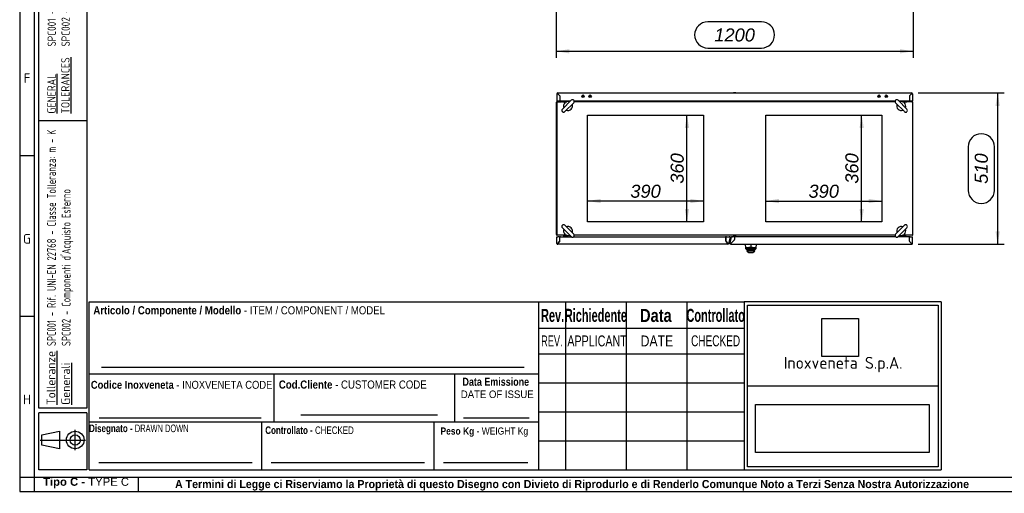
# Paper-space layout 'Layout1' of a CAD drawing. Extents: x 100 to 6593, y 169 to 4601.
# Tile 1 of 8: x 100 to 3412, y 169 to 1764. Entities that reach past the tile are written whole.
import ezdxf
from ezdxf.lldxf.tags import DXFTag

# ---------------------------------------------------------------- set-up
doc = ezdxf.new("R2010")
doc.units = 0
doc.header["$LTSCALE"] = 16
doc.layers.get('0').update_dxf_attribs({"linetype": 'CONTINUOUS'})
for name, color, linetype in [('_TRANSLATION', 7, 'CONTINUOUS'), ('AE00100_03', 7, 'CONTINUOUS'), ('AE00121_01', 7, 'CONTINUOUS'), ('AE00198_03', 7, 'CONTINUOUS'), ('AE00219_03', 7, 'CONTINUOUS'), ('AE00500_10', 7, 'CONTINUOUS'), ('AE00715_01', 7, 'CONTINUOUS'), ('AE00992_10', 7, 'CONTINUOUS'), ('C0000000_06_GOMM', 7, 'CONTINUOUS'), ('DEFAULT', 7, 'CONTINUOUS'), ('DV4__TRANSLATION', 7, 'CONTINUOUS'), ('F0000000_08', 7, 'CONTINUOUS'), ('F0000000_12', 7, 'CONTINUOUS'), ('F0000000_13', 7, 'CONTINUOUS'), ('F0000000_48', 7, 'CONTINUOUS'), ('F0000000_87', 7, 'CONTINUOUS'), ('F0000000_89', 7, 'CONTINUOUS'), ('F0000000_91', 7, 'CONTINUOUS'), ('F0000001_37', 7, 'CONTINUOUS'), ('M0000000_37', 7, 'CONTINUOUS'), ('SBAVATURE', 7, 'CONTINUOUS')]:
    doc.layers.add(name, color=color, linetype=linetype)
doc.styles.add('SEACAD_ARIAL', font='arial.ttf')
doc.styles.add('SEACAD_ARIAL_NARROW', font='ARIALN.TTF', dxfattribs={"width": 0.8})
doc.styles.add('SEACAD_ARIALB', font='arialbd.ttf', dxfattribs={"width": 0.9})
doc.styles.add('SEACAD_ARIALI', font='ariali.ttf')
doc.styles.add('SEACAD_SOLID_EDGE_ANSI', font='seans.ttf', dxfattribs={"width": 0.9})
doc.styles.add('SEACAD_SOLID_EDGE_ANSIB', font='seansbd.ttf', dxfattribs={"width": 0.9})
tags = doc.linetypes.add('CENTER2', pattern=[28.575, 19.05, -3.175, 3.175, -3.175]).pattern_tags.tags
tags[10:11] = [DXFTag(74, 4), DXFTag(75, 0), DXFTag(340, '0'), DXFTag(46, 0.0), DXFTag(50, 0.0), DXFTag(44, 0.0), DXFTag(45, 0.0)]
tags[8:9] = [DXFTag(74, 4), DXFTag(75, 0), DXFTag(340, '0'), DXFTag(46, 0.0), DXFTag(50, 0.0), DXFTag(44, 0.0), DXFTag(45, 0.0)]
tags[6:7] = [DXFTag(74, 4), DXFTag(75, 0), DXFTag(340, '0'), DXFTag(46, 0.0), DXFTag(50, 0.0), DXFTag(44, 0.0), DXFTag(45, 0.0)]
tags[4:5] = [DXFTag(74, 4), DXFTag(75, 0), DXFTag(340, '0'), DXFTag(46, 0.0), DXFTag(50, 0.0), DXFTag(44, 0.0), DXFTag(45, 0.0)]
doc.dimstyles.new('ISO', dxfattribs={"dimtxt": 16.5, "dimasz": 16.5, "dimexe": 8.25, "dimexo": 8.25, "dimgap": 4.125, "dimtad": 1, "dimdec": 1, "dimtxsty": 'SEACAD_ARIAL', "dimblk1": '_SE_FILLED', "dimblk2": '_SE_FILLED', "dimsah": 1, "dimcen": 8.25, "dimazin": 3, "dimtfac": 0.7, "dimtdec": 3, "dimtmove": 0, "dimatfit": 3})
picture_1 = doc.add_image_def('image1.jpg', size_in_pixel=(55, 57))
picture_2 = doc.add_image_def('image2.bmp', size_in_pixel=(138, 38))

# ---------------------------------------------------------------- blocks, each defined once
blk = doc.blocks.new('DMBLK195')
at = {"layer": '_TRANSLATION', "linetype": 'CONTINUOUS'}
for points in [[(1948.8, 1650.5), (1948.8, 1665.2), (1904.8, 1657.8)], [(3060.8, 1650.5), (3104.8, 1657.8), (3060.8, 1665.2)]]:
    blk.add_hatch(color=7, dxfattribs=at).paths.add_polyline_path(points)
at = {"layer": '_TRANSLATION', "color": 7, "linetype": 'CONTINUOUS'}
for p, q in [((1904.8, 1790.1), (1904.8, 1635.8)), ((3104.8, 1790.1), (3104.8, 1635.8)), ((2595.2, 1756.8), (2414.3, 1756.8)), ((1904.8, 1657.8), (3104.8, 1657.8)), ((2414.3, 1668.8), (2595.2, 1668.8))]:
    blk.add_line(p, q, dxfattribs=at)
for centre, start, end in [((2414.3, 1712.8), 90, 270), ((2595.2, 1712.8), 270, 90)]:
    blk.add_arc(centre, 44, start, end, dxfattribs=at)
at = {"layer": '_TRANSLATION', "color": 7, "linetype": 'CONTINUOUS', "style": 'SEACAD_ARIALI'}
blk.add_text('1200', height=44, dxfattribs=at).set_placement((2436.3, 1690.8))
blk = doc.blocks.new('_SE_FILLED')
at = {"color": 0}
blk.add_line((0, 0), (-1, 0), dxfattribs=at)
blk.add_solid([(0, 0), (-1, -0.1665), (-1, 0.1665), (0, 0)], dxfattribs=at)
blk = doc.blocks.new('DMBLK197')
at = {"layer": '_TRANSLATION', "linetype": 'CONTINUOUS'}
for points in [[(3396.9, 1473.6), (3389.5, 1517.6), (3382.2, 1473.6)], [(3396.9, 1051.8), (3382.2, 1051.8), (3389.5, 1007.8)]]:
    blk.add_hatch(color=7, dxfattribs=at).paths.add_polyline_path(points)
at = {"layer": '_TRANSLATION', "color": 7, "linetype": 'CONTINUOUS'}
for p, q in [((3122, 1517.6), (3411.5, 1517.6)), ((3389.5, 1517.6), (3389.5, 1007.8)), ((3290.5, 1336), (3290.5, 1189.4)), ((3378.5, 1189.4), (3378.5, 1336)), ((3122, 1007.8), (3411.5, 1007.8))]:
    blk.add_line(p, q, dxfattribs=at)
for centre, start, end in [((3334.5, 1336), 0, 180), ((3334.5, 1189.4), 180, 0)]:
    blk.add_arc(centre, 44, start, end, dxfattribs=at)
at = {"layer": '_TRANSLATION', "color": 7, "linetype": 'CONTINUOUS', "style": 'SEACAD_ARIALI'}
blk.add_text('510', height=44, rotation=90, dxfattribs=at).set_placement((3356.5, 1211.4))
blk = doc.blocks.new('DMBLK204')
at = {"layer": '_TRANSLATION', "linetype": 'CONTINUOUS'}
for points in [[(2924.7, 1399.1), (2939.4, 1399.1), (2932.1, 1443.1)], [(2924.7, 1127.1), (2932.1, 1083.1), (2939.4, 1127.1)]]:
    blk.add_hatch(color=7, dxfattribs=at).paths.add_polyline_path(points)
at = {"layer": '_TRANSLATION', "color": 7, "linetype": 'CONTINUOUS'}
blk.add_line((2932.1, 1083.1), (2932.1, 1443.1), dxfattribs=at)
at = {"layer": '_TRANSLATION', "color": 7, "linetype": 'CONTINUOUS', "style": 'SEACAD_ARIALI'}
blk.add_text('360', height=44, rotation=90, dxfattribs=at).set_placement((2921.1, 1211.8))
blk = doc.blocks.new('DMBLK205')
at = {"layer": '_TRANSLATION', "linetype": 'CONTINUOUS'}
for points in [[(2653.5, 1160.8), (2609.5, 1153.5), (2653.5, 1146.2)], [(2955.5, 1160.8), (2955.5, 1146.2), (2999.5, 1153.5)]]:
    blk.add_hatch(color=7, dxfattribs=at).paths.add_polyline_path(points)
at = {"layer": '_TRANSLATION', "color": 7, "linetype": 'CONTINUOUS'}
blk.add_line((2609.5, 1153.5), (2999.5, 1153.5), dxfattribs=at)
at = {"layer": '_TRANSLATION', "color": 7, "linetype": 'CONTINUOUS', "style": 'SEACAD_ARIALI'}
blk.add_text('390', height=44, dxfattribs=at).set_placement((2753.2, 1164.5))
blk = doc.blocks.new('DMBLK206')
at = {"layer": '_TRANSLATION', "linetype": 'CONTINUOUS'}
for points in [[(2054, 1160.8), (2010, 1153.5), (2054, 1146.2)], [(2356, 1160.8), (2356, 1146.2), (2400, 1153.5)]]:
    blk.add_hatch(color=7, dxfattribs=at).paths.add_polyline_path(points)
at = {"layer": '_TRANSLATION', "color": 7, "linetype": 'CONTINUOUS'}
blk.add_line((2400, 1153.5), (2010, 1153.5), dxfattribs=at)
at = {"layer": '_TRANSLATION', "color": 7, "linetype": 'CONTINUOUS', "style": 'SEACAD_ARIALI'}
blk.add_text('390', height=44, dxfattribs=at).set_placement((2153.7, 1164.5))
blk = doc.blocks.new('DMBLK207')
at = {"layer": '_TRANSLATION', "linetype": 'CONTINUOUS'}
for points in [[(2337.1, 1399.1), (2351.8, 1399.1), (2344.5, 1443.1)], [(2337.1, 1127.1), (2344.5, 1083.1), (2351.8, 1127.1)]]:
    blk.add_hatch(color=7, dxfattribs=at).paths.add_polyline_path(points)
at = {"layer": '_TRANSLATION', "color": 7, "linetype": 'CONTINUOUS'}
blk.add_line((2344.5, 1083.1), (2344.5, 1443.1), dxfattribs=at)
at = {"layer": '_TRANSLATION', "color": 7, "linetype": 'CONTINUOUS', "style": 'SEACAD_ARIALI'}
blk.add_text('360', height=44, rotation=90, dxfattribs=at).set_placement((2333.5, 1211.8))

psp = doc.layouts.get("Layout1")

# ---------------------------------------------------------------- linework, layer by layer
at = {"color": 7, "linetype": 'CONTINUOUS'}
for p, q in [((99.75, 4601.42), (99.75, 175.35)), ((148.21, 1306.12), (99.75, 1306.12)), ((1845.8, 248.04), (1845.8, 813.44)), ((148.21, 764.95), (99.75, 764.95)), ((333.97, 571.11), (1845.8, 571.11)), ((1045.03, 433.8), (1505.4, 433.8)), ((333.97, 409.57), (1845.8, 409.57)), ((913.8, 248.04), (913.8, 409.57)), ((1493.8, 248.04), (1493.8, 409.57)), ((1592.2, 422.71), (1813.17, 422.71)), ((286.51, 313.87), (286.51, 383.07)), ((169.05, 348.47), (321.11, 348.47)), ((366.28, 272.27), (881.6, 272.27)), ((946.11, 272.27), (1461.43, 272.27)), ((1525.96, 272.27), (1808.8, 272.27)), ((499.11, 175.27), (499.11, 223.73)), ((99.75, 175.35), (6593.47, 175.35))]:
    psp.add_line(p, q, dxfattribs=at)
psp.add_lwpolyline([(233.31, 318.81), (174, 331.17), (174, 365.77), (233.31, 378.12), (233.31, 318.81)], dxfattribs=at)
for radius in [29.66, 17.3]:
    psp.add_circle((286.51, 348.47), radius, dxfattribs=at)
at = {"layer": 'AE00100_03', "color": 7, "linetype": 'CONTINUOUS'}
for centre, radius in [((1994.76, 1506.59), 4), ((1994.76, 1506.59), 1), ((2018.76, 1506.59), 4), ((2018.76, 1506.59), 1), ((2990.76, 1506.59), 4), ((2990.76, 1506.59), 1), ((3014.76, 1506.59), 4), ((3014.76, 1506.59), 1)]:
    psp.add_circle(centre, radius, dxfattribs=at)
at = {"layer": 'AE00121_01', "color": 7, "linetype": 'CONTINUOUS'}
for radius, start, end in [(2.4, 84.95748, 250.04252), (2.2, 85.63983, 249.36017)]:
    psp.add_arc((2492.26, 1023.09), radius, start, end, dxfattribs=at)
at = {"layer": 'AE00198_03', "color": 7, "linetype": 'CONTINUOUS'}
for p, q in [((1933.51, 1034.09), (1933.51, 1033.39)), ((1944.01, 1033.39), (1933.51, 1033.39)), ((1935.76, 1038.09), (1935.76, 1037.29)), ((1936.37, 1038.09), (1936.37, 1037.29)), ((1941.15, 1037.8), (1941.15, 1037.29)), ((1941.76, 1037.29), (1941.76, 1037.8)), ((1944.01, 1033.39), (1944.01, 1034.09)), ((3065.51, 1034.09), (3065.51, 1033.39)), ((3076.01, 1033.39), (3065.51, 1033.39)), ((3067.76, 1037.8), (3067.76, 1037.29)), ((3068.37, 1037.8), (3068.37, 1037.29)), ((3073.15, 1038.09), (3073.15, 1037.29)), ((3073.76, 1037.29), (3073.76, 1038.09)), ((3076.01, 1033.39), (3076.01, 1034.09))]:
    psp.add_line(p, q, dxfattribs=at)
at = {"layer": 'AE00219_03', "color": 7, "linetype": 'CONTINUOUS'}
for p, q in [((1932.76, 1517.79), (1944.76, 1517.79)), ((1932.76, 1517.79), (1932.76, 1517.59)), ((1944.76, 1517.59), (1944.76, 1517.79)), ((2498.76, 1517.79), (2510.76, 1517.79)), ((2498.76, 1517.79), (2498.76, 1517.59)), ((2510.76, 1517.59), (2510.76, 1517.79)), ((3064.76, 1517.79), (3076.76, 1517.79)), ((3064.76, 1517.79), (3064.76, 1517.59)), ((3076.76, 1517.59), (3076.76, 1517.79))]:
    psp.add_line(p, q, dxfattribs=at)
at = {"layer": 'AE00500_10', "color": 7, "linetype": 'CONTINUOUS'}
for p, q in [((1934.06, 1487.59), (1934.06, 1488.09)), ((2499.35, 1488.09), (2499.34, 1488.09)), ((2499.34, 1488.09), (2499.34, 1487.59)), ((2502.03, 1488.09), (2499.35, 1488.09)), ((2502.03, 1488.09), (2502.08, 1488.09)), ((2507.44, 1488.09), (2502.08, 1488.09)), ((2507.44, 1488.09), (2507.49, 1488.09)), ((2510.17, 1488.09), (2507.49, 1488.09)), ((2510.17, 1488.09), (2510.18, 1488.09)), ((2510.18, 1487.59), (2510.18, 1488.09)), ((3075.46, 1488.09), (3075.46, 1487.59)), ((1934.06, 1038.09), (1934.06, 1038.59)), ((1934.09, 1038.09), (1934.06, 1038.09)), ((1934.09, 1038.09), (1938.74, 1038.09)), ((1938.79, 1038.09), (1938.74, 1038.09)), ((1938.79, 1038.09), (1940.42, 1038.09)), ((2499.34, 1038.59), (2499.34, 1038.09)), ((2499.35, 1038.09), (2499.34, 1038.09)), ((2499.35, 1038.09), (2502.03, 1038.09)), ((2502.08, 1038.09), (2502.03, 1038.09)), ((2502.08, 1038.09), (2507.44, 1038.09)), ((2507.49, 1038.09), (2507.44, 1038.09)), ((2507.49, 1038.09), (2510.17, 1038.09)), ((2510.17, 1038.09), (2510.18, 1038.09)), ((2510.18, 1038.09), (2510.18, 1038.59)), ((3069.1, 1038.09), (3070.74, 1038.09)), ((3070.79, 1038.09), (3070.74, 1038.09)), ((3070.79, 1038.09), (3075.44, 1038.09)), ((3075.46, 1038.09), (3075.44, 1038.09)), ((3075.46, 1038.59), (3075.46, 1038.09))]:
    psp.add_line(p, q, dxfattribs=at)
at = {"layer": 'AE00715_01', "color": 7, "linetype": 'CONTINUOUS'}
for p, q in [((1954.87, 1492.68), (1925.17, 1462.98)), ((3084.35, 1462.98), (3054.65, 1492.68)), ((1933.65, 1454.49), (1963.35, 1484.19)), ((3046.17, 1484.19), (3075.87, 1454.49)), ((1925.17, 1063.19), (1954.87, 1033.49)), ((1963.35, 1041.98), (1933.65, 1071.68)), ((3075.87, 1071.68), (3046.17, 1041.98)), ((3054.65, 1033.49), (3084.35, 1063.19))]:
    psp.add_line(p, q, dxfattribs=at)
for centre, radius, start, end in [((1959.11, 1488.44), 6, 315, 135), ((3050.41, 1488.44), 6, 45, 225), ((1929.41, 1458.74), 6, 135, 315), ((1944.26, 1473.59), 15, 68.96053, 201.42182), ((1944.26, 1473.59), 15, 248.57818, 21.42182), ((3065.26, 1473.59), 15, 158.57818, 291.42182), ((3065.26, 1473.59), 15, 338.57818, 111.03947), ((3080.11, 1458.74), 6, 225, 45), ((1929.41, 1067.44), 6, 45, 225), ((1944.26, 1052.59), 15, 338.57818, 111.42182), ((3065.26, 1052.59), 15, 68.57818, 201.42182), ((3080.11, 1067.44), 6, 315, 135), ((1944.26, 1052.59), 15, 158.57818, 291.03947), ((1959.11, 1037.74), 6, 225, 45), ((3050.41, 1037.74), 6, 135, 315), ((3065.26, 1052.59), 15, 248.96053, 21.42182)]:
    psp.add_arc(centre, radius, start, end, dxfattribs=at)
at = {"layer": 'AE00992_10', "color": 7, "linetype": 'CONTINUOUS'}
for p, q in [((2542.17, 995.35), (2541.74, 1007.84)), ((2542.26, 992.79), (2542.17, 995.35)), ((2545.75, 991.93), (2542.17, 995.35)), ((2559.24, 1007.53), (2559.24, 997.67)), ((2559.26, 997.66), (2559.24, 994.28)), ((2576.3, 995.35), (2572.73, 991.93)), ((2576.3, 995.35), (2576.21, 992.79)), ((2576.74, 1007.84), (2576.3, 995.35)), ((2545.73, 989.44), (2542.26, 992.79)), ((2542.26, 992.79), (2545.84, 989.34)), ((2545.82, 989.93), (2545.73, 989.92)), ((2545.73, 989.92), (2545.73, 989.44)), ((2545.75, 991.93), (2545.82, 989.93)), ((2546.23, 984.84), (2549.38, 984.84)), ((2546.23, 984.84), (2548.73, 982.34)), ((2546.38, 988.8), (2546.38, 990.08)), ((2546.38, 987.84), (2546.38, 988.8)), ((2549.38, 985.82), (2546.38, 988.8)), ((2549.38, 984.84), (2546.38, 987.84)), ((2549.38, 985.82), (2549.38, 984.84)), ((2569.08, 984.84), (2549.38, 984.84)), ((2555.34, 979.84), (2563.11, 979.84)), ((2572.08, 988.8), (2569.08, 985.82)), ((2572.08, 987.84), (2569.08, 984.84)), ((2569.08, 984.84), (2569.08, 985.82)), ((2569.08, 984.84), (2572.23, 984.84)), ((2569.73, 982.34), (2572.23, 984.84)), ((2572.08, 988.8), (2572.08, 990.11)), ((2572.08, 988.8), (2572.08, 987.84)), ((2572.64, 989.34), (2576.21, 992.79)), ((2572.66, 989.92), (2572.73, 991.93)), ((2572.73, 989.9), (2572.66, 989.92)), ((2576.21, 992.79), (2572.73, 989.42)), ((2572.73, 989.42), (2572.73, 989.9))]:
    psp.add_line(p, q, dxfattribs=at)
for centre, radius, start, end in [((2559.2, 905.89), 85.1, 80.89714, 99.04735), ((2555.34, 989.84), 10, 228.59038, 270), ((2563.11, 989.84), 10, 270, 311.40962)]:
    psp.add_arc(centre, radius, start, end, dxfattribs=at)
for points, knots in [([(2542.17, 995.35), (2542.18, 995.4), (2542.2, 995.48), (2542.34, 995.62), (2542.52, 995.73), (2542.73, 995.84), (2542.94, 995.92), (2543.13, 996), (2543.29, 996.05), (2543.83, 996.22), (2544.93, 996.49), (2546.95, 996.83), (2549.17, 997.11), (2551.56, 997.33), (2554.08, 997.5), (2556.65, 997.62), (2558.39, 997.65), (2559.24, 997.67)], [0, 0, 0, 0, 0.0503449, 0.0952226, 0.1346324, 0.1685736, 0.1970456, 0.2200478, 0.2375801, 0.2496419, 0.3832412, 0.499291, 0.6056762, 0.7088796, 0.8089585, 0.9059756, 1, 1, 1, 1]), ([(2559.24, 994.28), (2559.12, 994.28), (2558.88, 994.28), (2558.52, 994.28), (2558.16, 994.27), (2557.8, 994.26), (2557.45, 994.25), (2557.09, 994.24), (2556.74, 994.23), (2556.39, 994.21), (2556.04, 994.19), (2555.7, 994.18), (2555.35, 994.15), (2555.01, 994.13), (2554.67, 994.11), (2554.33, 994.08), (2553.28, 994), (2551.59, 993.82), (2549.55, 993.49), (2547.88, 993.12), (2546.95, 992.82), (2546.46, 992.61), (2546.24, 992.49), (2546.06, 992.38), (2545.91, 992.26), (2545.82, 992.15), (2545.75, 992.04), (2545.75, 991.97), (2545.75, 991.93)], [0, 0, 0, 0, 0.0166518, 0.0332398, 0.0497758, 0.0662722, 0.0827412, 0.0991951, 0.1156463, 0.132107, 0.1485898, 0.1651067, 0.1816702, 0.1982922, 0.2149848, 0.2317597, 0.2486287, 0.3728333, 0.4977496, 0.6226699, 0.7483171, 0.7845212, 0.8204698, 0.8562656, 0.8920125, 0.9278148, 0.9637764, 1, 1, 1, 1]), ([(2559.24, 997.67), (2559.66, 997.66), (2560.52, 997.65), (2561.81, 997.61), (2563.09, 997.56), (2564.38, 997.5), (2565.64, 997.42), (2566.89, 997.33), (2568.09, 997.22), (2569.26, 997.11), (2570.37, 996.98), (2571.82, 996.78), (2573.55, 996.48), (2574.93, 996.15), (2576.04, 995.75), (2576.2, 995.51), (2576.3, 995.35)], [0, 0, 0, 0, 0.0469004, 0.0944936, 0.1427887, 0.1917943, 0.2415189, 0.2919704, 0.3431565, 0.3950845, 0.4477615, 0.5011941, 0.6172109, 0.7507427, 0.831115, 1, 1, 1, 1]), ([(2572.73, 991.93), (2572.73, 991.95), (2572.73, 991.99), (2572.71, 992.04), (2572.69, 992.1), (2572.66, 992.15), (2572.61, 992.21), (2572.56, 992.26), (2572.49, 992.32), (2572.42, 992.38), (2572.33, 992.43), (2572.23, 992.49), (2572.13, 992.55), (2572.01, 992.61), (2571.88, 992.66), (2571.47, 992.84), (2570.6, 993.12), (2568.93, 993.49), (2566.89, 993.82), (2565.12, 994), (2563.87, 994.1), (2563.23, 994.15), (2562.59, 994.19), (2561.94, 994.22), (2561.27, 994.24), (2560.61, 994.26), (2559.93, 994.28), (2559.47, 994.28), (2559.24, 994.28)], [0, 0, 0, 0, 0.018185, 0.0362882, 0.0543221, 0.0722993, 0.0902327, 0.108135, 0.1260193, 0.1438984, 0.1617854, 0.1796932, 0.1976347, 0.2156229, 0.2336703, 0.2517897, 0.3772534, 0.5022399, 0.6269487, 0.7513108, 0.7826015, 0.8136744, 0.8446085, 0.8754839, 0.9063808, 0.9373797, 0.9685601, 1, 1, 1, 1]), ([(2546.38, 988.8), (2546.39, 988.83), (2546.4, 988.89), (2546.55, 989.01), (2546.85, 989.14), (2547.49, 989.34), (2548.56, 989.56), (2550.79, 989.9), (2554.26, 990.2), (2557.65, 990.3), (2560.8, 990.3), (2564.19, 990.2), (2567.67, 989.89), (2569.9, 989.56), (2571.06, 989.32), (2571.74, 989.1), (2572.03, 988.93), (2572.06, 988.84), (2572.08, 988.8)], [0, 0, 0, 0, 0.0251662, 0.0544463, 0.0878392, 0.125344, 0.1999132, 0.2504112, 0.3826858, 0.4997454, 0.5000215, 0.6174371, 0.7495303, 0.8006361, 0.8745732, 0.9250082, 0.9668194, 1, 1, 1, 1]), ([(2569.08, 985.82), (2569.07, 985.86), (2569.05, 985.93), (2568.91, 986.06), (2568.67, 986.19), (2568.23, 986.36), (2567.48, 986.58), (2566.25, 986.83), (2564.75, 987.05), (2562.47, 987.28), (2559.22, 987.4), (2555.97, 987.27), (2553.7, 987.05), (2552.2, 986.83), (2550.97, 986.58), (2550.07, 986.32), (2549.49, 986.06), (2549.41, 985.9), (2549.38, 985.82)], [0, 0, 0, 0, 0.031647, 0.0631155, 0.0947041, 0.126708, 0.1898082, 0.2523261, 0.3148104, 0.3770863, 0.5003308, 0.6234958, 0.6855831, 0.7480406, 0.8107844, 0.8736365, 0.9368125, 1, 1, 1, 1])]:
    psp.add_open_spline(points, degree=3, knots=knots, dxfattribs=at)
at = {"layer": 'C0000000_06_GOMM', "color": 7, "linetype": 'CONTINUOUS'}
for p, q in [((2479.77, 1012.79), (2479.81, 1012.79)), ((2480.97, 1011.29), (2480.98, 1011.33)), ((2484.23, 1009.83), (2484.2, 1009.83)), ((2484.96, 1013.09), (2484.23, 1009.83))]:
    psp.add_line(p, q, dxfattribs=at)
at = {"layer": 'DEFAULT', "color": 7, "linetype": 'CONTINUOUS'}
for p, q in [((148.21, 4601.42), (148.21, 175.35)), ((164.37, 456), (164.37, 4528.72)), ((325.9, 4528.72), (325.9, 456)), ((325.9, 1424), (164.37, 1424)), ((333.97, 248.04), (333.97, 813.44)), ((333.97, 813.44), (1845.8, 813.44)), ((1845.85, 813.44), (2537.05, 813.44)), ((1935.45, 813.44), (1935.45, 248.04)), ((2140.25, 813.44), (2140.25, 248.04)), ((2343.45, 813.44), (2343.45, 248.04)), ((3199.45, 813.44), (2537.03, 813.44)), ((2537.05, 813.44), (2537.05, 248.04)), ((2548.27, 802.81), (3189.86, 802.81)), ((2548.27, 258.59), (2548.27, 802.81)), ((3189.86, 802.81), (3189.86, 258.59)), ((3199.45, 813.44), (3199.45, 248.04)), ((1845.85, 725.64), (2537.05, 725.64)), ((1845.85, 638.44), (2537.05, 638.44)), ((955.41, 409.57), (955.41, 571.11)), ((1563.41, 409.57), (1563.41, 571.11)), ((1845.85, 540.84), (2537.05, 540.84)), ((2548.27, 530.74), (3189.86, 530.74)), ((325.9, 456), (164.37, 456)), ((325.9, 440), (164.37, 440)), ((164.37, 248), (164.37, 440)), ((325.9, 440), (325.9, 248)), ((1845.85, 443.24), (2537.05, 443.24)), ((1845.85, 345.64), (2537.05, 345.64)), ((325.9, 248), (164.37, 248)), ((333.97, 248.04), (1845.8, 248.04)), ((1845.85, 248.04), (2537.05, 248.04)), ((2537.03, 248.04), (3199.45, 248.04)), ((3189.86, 258.59), (2548.27, 258.59)), ((99.75, 223.81), (6593.47, 223.81))]:
    psp.add_line(p, q, dxfattribs=at)
at = {"layer": 'DV4__TRANSLATION', "color": 7, "linetype": 'CENTER2'}
for p, q in [((2010.01, 1443.09), (2400.04, 1443.09)), ((2010.01, 1083.09), (2010.01, 1443.09)), ((2400.04, 1443.09), (2400.04, 1083.09)), ((2609.48, 1443.09), (2999.51, 1443.09)), ((2609.48, 1083.09), (2609.48, 1443.09)), ((2999.51, 1443.09), (2999.51, 1083.09)), ((2400.04, 1083.09), (2010.01, 1083.09)), ((2999.51, 1083.09), (2609.48, 1083.09))]:
    psp.add_line(p, q, dxfattribs=at)
at = {"layer": 'F0000000_08', "color": 7, "linetype": 'CONTINUOUS'}
for p, q in [((1930.26, 1035.09), (1930.26, 1037.59)), ((1944.25, 1034.09), (1931.26, 1034.09)), ((1932.51, 1038.29), (1932.51, 1038.09)), ((1932.51, 1038.09), (1932.51, 1037.59)), ((1932.81, 1037.29), (1944.71, 1037.29)), ((1945.01, 1037.59), (1945.01, 1037.61)), ((1950.16, 1034.61), (1949.68, 1033.34)), ((1950.63, 1035.89), (1950.16, 1034.61)), ((3059.36, 1034.61), (3058.89, 1035.89)), ((3059.84, 1033.34), (3059.36, 1034.61)), ((3064.51, 1037.61), (3064.51, 1037.59)), ((3064.81, 1037.29), (3076.71, 1037.29)), ((3078.26, 1034.09), (3065.27, 1034.09)), ((3077.01, 1038.09), (3077.01, 1038.29)), ((3077.01, 1037.59), (3077.01, 1038.09)), ((3079.26, 1037.59), (3079.26, 1035.09))]:
    psp.add_line(p, q, dxfattribs=at)
for centre, radius, start, end in [((1931.26, 1037.59), 1, 90, 180), ((1931.26, 1035.09), 1, 180, 270), ((1932.21, 1038.29), 0.3, 0, 90), ((1932.81, 1037.59), 0.3, 180, 270), ((1944.25, 1033.09), 1, 69.63587, 90), ((1944.25, 1033.09), 1, 14.47751, 69.63587), ((1944.71, 1037.59), 0.3, 270, 0), ((1948.76, 1036.59), 2, 339.52255, 71.9142), ((3060.76, 1036.59), 2, 108.0858, 200.47745), ((3065.27, 1033.09), 1, 110.36413, 165.52249), ((3064.81, 1037.59), 0.3, 180, 270), ((3065.27, 1033.09), 1, 90, 110.36413), ((3076.71, 1037.59), 0.3, 270, 0), ((3077.31, 1038.29), 0.3, 90, 180), ((3078.26, 1037.59), 1, 0, 90), ((3078.26, 1035.09), 1, 270, 0)]:
    psp.add_arc(centre, radius, start, end, dxfattribs=at)
at = {"layer": 'F0000000_12', "color": 7, "linetype": 'CONTINUOUS'}
for p, q in [((1916.7, 1031.84), (1916.87, 1031.84)), ((3092.65, 1031.84), (3092.82, 1031.84))]:
    psp.add_line(p, q, dxfattribs=at)
at = {"layer": 'F0000000_13', "color": 7, "linetype": 'CONTINUOUS'}
for p, q in [((1916.76, 1030.8), (1916.81, 1030.81)), ((3092.71, 1030.81), (3092.76, 1030.8))]:
    psp.add_line(p, q, dxfattribs=at)
at = {"layer": 'F0000000_48', "color": 7, "linetype": 'CONTINUOUS'}
for p, q in [((1906.26, 1484.79), (1906.26, 1487.27)), ((1906.26, 1484.79), (1906.26, 1041.39)), ((1938.88, 1487.59), (1907.56, 1487.59)), ((1949.77, 1487.59), (1949.65, 1487.59)), ((3044.47, 1487.59), (1965.05, 1487.59)), ((3059.88, 1487.59), (3059.75, 1487.59)), ((3101.96, 1487.59), (3070.65, 1487.59)), ((3103.26, 1484.79), (3103.26, 1487.27)), ((3103.26, 1484.79), (3103.26, 1041.39)), ((1906.26, 1041.39), (1906.26, 1038.91)), ((1938.88, 1038.59), (1907.56, 1038.59)), ((1949.77, 1038.59), (1949.65, 1038.59)), ((1953.76, 1034.6), (1953.76, 1033.34)), ((3044.47, 1038.59), (1965.05, 1038.59)), ((3055.76, 1034.6), (3055.76, 1033.34)), ((3059.88, 1038.59), (3059.75, 1038.59)), ((3101.96, 1038.59), (3070.65, 1038.59)), ((3103.26, 1041.39), (3103.26, 1038.91)), ((2478.37, 1014.59), (2478.33, 1014.59)), ((2479.57, 1013.09), (2479.53, 1013.09)), ((2489.72, 1013.09), (2484.93, 1013.09)), ((2490.06, 1014.59), (2485.26, 1014.59)), ((2494.5, 1013.09), (2494.48, 1013.09)), ((2496, 1014.59), (2495.98, 1014.59))]:
    psp.add_line(p, q, dxfattribs=at)
for centre, start, end in [((1907.56, 1484.79), 90, 117.664), ((3101.96, 1484.79), 62.336, 90), ((1907.56, 1041.39), 242.336, 270), ((3101.96, 1041.39), 270, 297.664)]:
    psp.add_arc(centre, 2.8, start, end, dxfattribs=at)
at = {"layer": 'F0000000_87', "color": 7, "linetype": 'CONTINUOUS'}
for p, q in [((1904.76, 1484.79), (1904.76, 1041.39)), ((1952.26, 1490.09), (1952.26, 1490.07)), ((3057.26, 1490.09), (3057.26, 1490.07)), ((3104.76, 1041.39), (3104.76, 1484.79)), ((1952.26, 1033.34), (1952.26, 1036.1)), ((1953.76, 1033.34), (1953.76, 1034.6)), ((3055.76, 1033.34), (3055.76, 1034.6)), ((3057.26, 1033.34), (3057.26, 1036.1))]:
    psp.add_line(p, q, dxfattribs=at)
for centre, start, end in [((1907.56, 1484.79), 117.664, 180), ((1907.56, 1484.79), 90, 117.664), ((3101.96, 1484.79), 62.336, 90), ((3101.96, 1484.79), 0, 62.336), ((1907.56, 1041.39), 180, 242.336), ((1907.56, 1041.39), 242.336, 270), ((3101.96, 1041.39), 270, 297.664), ((3101.96, 1041.39), 297.664, 0)]:
    psp.add_arc(centre, 2.8, start, end, dxfattribs=at)
at = {"layer": 'F0000000_89', "color": 7, "linetype": 'CONTINUOUS'}
for p, q in [((1906.76, 1010.64), (1906.76, 1033.34)), ((1906.76, 1033.34), (1909.56, 1033.34)), ((1914.76, 1033.34), (1909.56, 1033.34)), ((1916.76, 1018.68), (1916.76, 1031.34)), ((1916.81, 1018.69), (1916.81, 1031.34)), ((1918.81, 1033.34), (1955.03, 1033.34)), ((1963.19, 1033.34), (2473.69, 1033.34)), ((2475.69, 1018.57), (2475.69, 1031.34)), ((2475.74, 1018.56), (2475.74, 1031.34)), ((2477.74, 1033.34), (2486.55, 1033.34)), ((2489.35, 1033.01), (2484.25, 1010.03)), ((2487.88, 1033.34), (2486.55, 1033.34)), ((2489.35, 1033.01), (2486.55, 1033.34)), ((2489.35, 1033.01), (2487.88, 1033.34)), ((1909.56, 1010.66), (1916.17, 1017.27)), ((1909.58, 1010.64), (1909.56, 1010.66)), ((2481.52, 1007.84), (1909.56, 1007.84)), ((1916.22, 1017.28), (1909.58, 1010.64)), ((2481.5, 1010.64), (2476.13, 1017.32)), ((2476.18, 1017.31), (2481.52, 1010.66)), ((2481.52, 1010.66), (2481.5, 1010.64))]:
    psp.add_line(p, q, dxfattribs=at)
for centre, radius, start, end in [((1914.76, 1031.34), 2, 0, 90), ((1918.81, 1031.34), 2, 90, 180), ((2473.69, 1031.34), 2, 0, 90), ((2477.74, 1031.34), 2, 90, 180), ((1909.26, 856.58), 154.07, 89.8886, 90.9299), ((1909.56, 1010.64), 2.8, 180, 270), ((1735.58, 1010.48), 174, 359.12972, 0.05178), ((1914.76, 1018.68), 2, 315, 0), ((1914.81, 1018.69), 2, 315, 0), ((2477.69, 1018.57), 2, 180, 218.75), ((2477.74, 1018.56), 2, 180, 218.75), ((2655.49, 1010.48), 174, 179.94822, 180.87028), ((2481.52, 1010.64), 2.8, 270, 347.5)]:
    psp.add_arc(centre, radius, start, end, dxfattribs=at)
psp.add_open_spline([(2484.25, 1010.03), (2484.25, 1010.03), (2484.24, 1010.03), (2484.2, 1010.04), (2484.14, 1010.06), (2484.08, 1010.07), (2484.01, 1010.09), (2483.93, 1010.11), (2483.79, 1010.14), (2483.64, 1010.18), (2483.52, 1010.2), (2483.39, 1010.23), (2483.26, 1010.26), (2483.04, 1010.31), (2482.81, 1010.36), (2482.65, 1010.4), (2482.48, 1010.44), (2482.32, 1010.48), (2482.05, 1010.53), (2481.79, 1010.6), (2481.61, 1010.64), (2481.52, 1010.66)], degree=3, knots=[0, 0, 0, 0, 0.0625, 0.125, 0.1875, 0.25, 0.25, 0.3125, 0.375, 0.4375, 0.5, 0.5, 0.5625, 0.625, 0.6875, 0.75, 0.75, 0.8125, 0.875, 0.9375, 1, 1, 1, 1], dxfattribs=at)
at = {"layer": 'F0000000_91', "color": 7, "linetype": 'CONTINUOUS'}
for p, q in [((2489.32, 1011.24), (2494.22, 1033.38)), ((2502.46, 1033.34), (2497.08, 1033.34)), ((2504.46, 1031.34), (2504.46, 1023.89)), ((2504.51, 1031.34), (2504.51, 1023.92)), ((3046.33, 1033.34), (2506.51, 1033.34)), ((3090.71, 1033.34), (3054.49, 1033.34)), ((3092.71, 1018.69), (3092.71, 1031.34)), ((3092.76, 1018.68), (3092.76, 1031.34)), ((3094.76, 1033.34), (3099.96, 1033.34)), ((3099.96, 1033.34), (3102.76, 1033.34)), ((3102.76, 1010.64), (3102.76, 1033.34)), ((2489.33, 1011.29), (2489.28, 1011.02)), ((2489.33, 1011.29), (2489.28, 1011.01)), ((2491.84, 1007.85), (2492.09, 1007.84)), ((2492.05, 1010.64), (2503.92, 1022.51)), ((2492.05, 1010.66), (2503.87, 1022.47)), ((2492.05, 1010.66), (2492.05, 1010.64)), ((2492.05, 1010.64), (2492.05, 1010.66)), ((2492.05, 1007.84), (3099.96, 1007.84)), ((3093.3, 1017.28), (3099.94, 1010.64)), ((3099.96, 1010.66), (3093.35, 1017.27)), ((3099.96, 1010.66), (3099.94, 1010.64))]:
    psp.add_line(p, q, dxfattribs=at)
for centre, radius, start, end in [((2502.46, 1031.34), 2, 0, 90), ((2506.51, 1031.34), 2, 90, 180), ((3090.71, 1031.34), 2, 0, 90), ((3094.76, 1031.34), 2, 90, 180), ((2457.24, 854.83), 159.67, 77.40685, 78.41165), ((2502.46, 1023.89), 2, 315, 0), ((2502.51, 1023.92), 2, 315, 0), ((3094.71, 1018.69), 2, 180, 225), ((3094.76, 1018.68), 2, 180, 225), ((3254.01, 1010.34), 154.07, 179.8886, 180.9299), ((3100.12, 836.66), 174, 89.12972, 90.05178), ((3099.96, 1010.64), 2.8, 270, 0)]:
    psp.add_arc(centre, radius, start, end, dxfattribs=at)
for points, knots in [([(2494.22, 1033.38), (2494.23, 1033.43), (2494.31, 1033.46), (2494.61, 1033.49), (2494.82, 1033.49), (2495.35, 1033.47), (2495.66, 1033.45), (2496.35, 1033.4), (2496.71, 1033.37), (2497.08, 1033.34)], [0, 0, 0, 0, 0.25, 0.25, 0.5, 0.5, 0.75, 0.75, 1, 1, 1, 1]), ([(2491.84, 1007.84), (2491.5, 1007.87), (2491.15, 1007.96), (2490.46, 1008.29), (2490.13, 1008.56), (2489.6, 1009.21), (2489.42, 1009.59), (2489.25, 1010.33), (2489.23, 1010.67), (2489.27, 1011.01)], [0.04122865, 0.04122865, 0.04122865, 0.04122865, 0.25, 0.25, 0.5, 0.5, 0.75, 0.75, 0.95274582, 0.95274582, 0.95274582, 0.95274582]), ([(2492.05, 1010.64), (2492.05, 1010.27), (2492.05, 1009.9), (2492.05, 1009.23), (2492.05, 1008.92), (2492.05, 1008.4), (2492.05, 1008.19), (2492.05, 1007.91), (2492.05, 1007.84), (2492.05, 1007.84)], [0, 0, 0, 0, 0.25, 0.25, 0.5, 0.5, 0.75, 0.75, 1, 1, 1, 1])]:
    psp.add_open_spline(points, degree=3, knots=knots, dxfattribs=at)
at = {"layer": 'F0000001_37', "color": 7, "linetype": 'CONTINUOUS'}
for p, q in [((1906.76, 1514.79), (1906.76, 1490.89)), ((1909.56, 1517.59), (2500.49, 1517.59)), ((1909.58, 1514.79), (1909.56, 1514.77)), ((1909.56, 1514.77), (1909.58, 1514.79)), ((1909.56, 1514.77), (1916.76, 1507.57)), ((1916.78, 1507.59), (1909.58, 1514.79)), ((1916.76, 1507.57), (1916.76, 1490.09)), ((1916.81, 1507.59), (1916.78, 1507.59)), ((1916.81, 1507.59), (1916.81, 1490.09)), ((2509.03, 1517.59), (2500.49, 1517.59)), ((2509.03, 1517.59), (3099.96, 1517.59)), ((3092.71, 1507.59), (3092.74, 1507.59)), ((3092.71, 1507.59), (3092.71, 1490.09)), ((3092.74, 1507.59), (3099.94, 1514.79)), ((3099.96, 1514.77), (3092.76, 1507.57)), ((3092.76, 1507.57), (3092.76, 1490.09)), ((3099.94, 1514.79), (3099.96, 1514.77)), ((3099.96, 1514.77), (3099.94, 1514.79)), ((3102.76, 1514.79), (3102.76, 1490.89)), ((1909.56, 1490.09), (1906.88, 1490.09)), ((1907.08, 1489.59), (1909.56, 1489.59)), ((1909.49, 1489.59), (1909.56, 1489.59)), ((1916.76, 1490.09), (1909.56, 1490.09)), ((1909.56, 1489.59), (1909.56, 1489.59)), ((1909.56, 1489.59), (1922.76, 1489.59)), ((1909.56, 1488.09), (1922.76, 1488.09)), ((1916.76, 1490.09), (1916.76, 1489.59)), ((1952.28, 1490.09), (1916.81, 1490.09)), ((1916.81, 1490.09), (1916.81, 1489.59)), ((1922.76, 1489.59), (1925.76, 1489.59)), ((1925.76, 1488.09), (1922.76, 1488.09)), ((1925.76, 1489.59), (1939.76, 1489.59)), ((1925.76, 1489.59), (1925.76, 1488.09)), ((1925.76, 1488.09), (1939.76, 1488.09)), ((1939.76, 1489.59), (1942.76, 1489.59)), ((1940.42, 1488.09), (1939.76, 1488.09)), ((1942.76, 1489.59), (1942.76, 1488.51)), ((1950.27, 1488.09), (1948.1, 1488.09)), ((3044.64, 1490.09), (1964.88, 1490.09)), ((3092.71, 1490.09), (3057.24, 1490.09)), ((3061.42, 1488.09), (3059.25, 1488.09)), ((3066.76, 1488.51), (3066.76, 1489.59)), ((3066.76, 1489.59), (3069.76, 1489.59)), ((3069.76, 1488.09), (3069.1, 1488.09)), ((3069.76, 1489.59), (3083.76, 1489.59)), ((3069.76, 1488.09), (3083.76, 1488.09)), ((3083.76, 1489.59), (3086.76, 1489.59)), ((3083.76, 1488.09), (3083.76, 1489.59)), ((3086.76, 1488.09), (3083.76, 1488.09)), ((3099.96, 1489.59), (3086.76, 1489.59)), ((3099.96, 1488.09), (3086.76, 1488.09)), ((3092.71, 1490.09), (3092.71, 1489.59)), ((3092.76, 1490.09), (3099.96, 1490.09)), ((3092.76, 1490.09), (3092.76, 1489.59)), ((3099.96, 1490.09), (3102.64, 1490.09)), ((3102.44, 1489.59), (3099.96, 1489.59)), ((3100.03, 1489.59), (3099.96, 1489.59)), ((3099.96, 1489.59), (3099.96, 1489.59))]:
    psp.add_line(p, q, dxfattribs=at)
for centre, radius, start, end in [((1909.56, 1514.79), 2.8, 90, 180), ((1909.4, 1688.76), 174, 269.12972, 270.05178), ((1909.56, 1490.89), 2.8, 180, 207.664), ((1755.51, 1515.09), 154.07, 359.8886, 0.9299), ((2504.76, 1566.71), 49.31, 265.03109, 274.96891), ((3273.94, 1514.94), 174, 179.12972, 180.05178), ((3099.96, 1514.79), 2.8, 0, 90), ((3100.26, 1668.84), 154.07, 269.8886, 270.9299), ((3099.96, 1490.89), 2.8, 332.336, 0), ((1909.56, 1490.89), 2.8, 207.664, 270), ((1909.56, 1490.89), 1.3, 217.86813, 270), ((3099.96, 1490.89), 1.3, 270, 322.13187), ((3099.96, 1490.89), 2.8, 270, 332.336)]:
    psp.add_arc(centre, radius, start, end, dxfattribs=at)
for centre, major_axis, start_param, end_param in [((1909.56, 1490.89), (2.8, 0), 3.1415927, 3.4310573), ((3099.96, 1490.89), (-2.8, 0), 2.8521281, 3.1415927), ((1909.56, 1490.89), (1.3, 0), 3.8037148, 4.712389), ((3099.96, 1490.89), (-1.3, 0), 1.5707963, 2.4794705)]:
    psp.add_ellipse(centre, major_axis=major_axis, ratio=0.9984615, start_param=start_param, end_param=end_param, dxfattribs=at)
at = {"layer": 'M0000000_37', "color": 7, "linetype": 'CONTINUOUS'}
for p, q in [((1934.76, 1489.59), (1934.76, 1490.09)), ((1938.76, 1489.59), (1938.76, 1490.09)), ((1942.76, 1489.59), (1942.76, 1490.09)), ((2500.14, 1488.09), (2500.14, 1490.09)), ((2502.45, 1488.09), (2502.45, 1490.09)), ((2507.07, 1488.09), (2507.07, 1490.09)), ((2509.38, 1488.09), (2509.38, 1490.09)), ((3066.76, 1489.59), (3066.76, 1490.09)), ((3070.76, 1489.59), (3070.76, 1490.09)), ((3074.76, 1489.59), (3074.76, 1490.09))]:
    psp.add_line(p, q, dxfattribs=at)
at = {"layer": 'SBAVATURE', "color": 7, "linetype": 'CONTINUOUS'}
for p, q in [((374.92, 593.41), (1796.26, 593.41)), ((367.49, 423.59), (911.58, 423.59))]:
    psp.add_line(p, q, dxfattribs=at)

# ---------------------------------------------------------------- texts
at = {"attachment_point": 1, "rotation": 90}
for s, insert, char_height, width in [('{\\fSolid Edge ANSI|b0|i0|c0|p34;\\W0.84600x;\\C7;SPC001 - REFERENCE UNI-EN 22768 - TOLERANCE CLASS: m - K}\\P{\\fSolid Edge ANSI|b0|i0|c0|p34;\\W0.84600x;\\C7;SPC002 - }{\\fSolid Edge ANSI|b0|i0|c0|p34;\\W0.94000x;\\C7;EXTERNALLY PURCHASED COMPONENTS}', (193.61, 1673.67), 28, 906.9012), ('{\\fSolid Edge ANSI|b1|i0|c0|p34;\\L\\C7;Tolleranze}\\P{\\fSolid Edge ANSI|b1|i0|c0|p34;\\L\\C7;Generali}', (190.24, 466.7), 29.6, 175.0312)]:
    psp.add_mtext(s, dxfattribs=dict(at, insert=insert, char_height=char_height, width=width))
for s, insert, char_height, width, style in [('{\\fSolid Edge ANSI|b0|i0|c0|p34;\\L\\C7;GENERAL}\\P{\\fSolid Edge ANSI|b0|i0|c0|p34;\\L\\C7;TOLERANCES}\\P', (192.76, 1447.76), 28, 202.1125, 'SEACAD_SOLID_EDGE_ANSI'), ("{\\fSolid Edge ANSI|b1|i0|c0|p34;\\W0.82000x;\\C7;SPC001 - Rif. UNI-EN 22768 - Classe Tolleranza: m - K}\\P{\\fSolid Edge ANSI|b1|i0|c0|p34;\\W0.82000x;\\C7;SPC002 - Componenti d'Acquisto Esterno}", (192, 665.14), 29.6, 745.4071, 'SEACAD_SOLID_EDGE_ANSIB')]:
    psp.add_mtext(s, dxfattribs=dict(at, insert=insert, char_height=char_height, width=width, style=style))
for s, insert, char_height, width, attachment_point in [('{\\fSolid Edge ANSI|b0||i0||c0|p34;\\C7;\\H32.307072;\\W1.;F}', (124.53, 1551.25), 32.3071, 36.3456, 8), ('{\\fSolid Edge ANSI|b0||i0||c0|p34;\\C7;\\H32.307072;\\W1.;G}', (124.12, 1010.11), 32.3071, 41.3936, 8), ('{\\fSolid Edge ANSI|b0||i0||c0|p34;\\C7;\\H40.;\\W1.;Inoxveneta S.p.A.}', (2869.86, 602.51), 40, 622.5088, 5), ('{\\fSolid Edge ANSI|b0||i0||c0|p34;\\C7;\\H32.307072;\\W1.;H}', (124.15, 468.97), 32.3071, 43.4128, 8), ('{\\fArial|b1||i0||c0|p34;\\C7;\\H27.2;\\W1.;Tipo C - }{\\fArial|b0||i0||c0|p34;\\C7;\\H27.2;\\W1.;TYPE C}', (322.98, 186.15), 27.2, 290.539, 8), ('{\\fArial|b1||i0||c0|p34;\\C7;\\H27.2;\\W0.94;A Termini di Legge ci Riserviamo la Proprietà di questo Disegno con Divieto di Riprodurlo e di Renderlo Comunque Noto a Terzi Senza Nostra Autorizzazione}', (1957.86, 178.19), 27.2, 2800.1825, 8)]:
    psp.add_mtext(s, dxfattribs=dict(insert=insert, char_height=char_height, width=width, attachment_point=attachment_point))
for s, insert, char_height, width, attachment_point, style in [('{\\fArial|b1||i0||c0|p34;\\C7;\\H27.4610112;\\W0.846;Articolo / Componente / Modello}{\\fArial|b0||i0||c0|p34;\\C7;\\H27.4610112;\\W0.846; - ITEM}{\\fArial|b0||i0||c0|p34;\\C7;\\H27.2;\\W0.846; / COMPONENT / MODEL}', (347.52, 763.51), 27.2, 982.2, 7, 'SEACAD_ARIAL'), ('{\\fArial|b1||i0||c0|p34;\\C7;\\H44.;\\W0.6;Rev.}', (1892.41, 745.56), 44, 72.0557, 8, 'SEACAD_ARIALB'), ('{\\fArial|b1||i0||c0|p34;\\C7;\\H44.;\\W0.6;Richiedente}', (2037.99, 745.72), 44, 195.6858, 8, 'SEACAD_ARIALB'), ('{\\fArial|b1||i0||c0|p34;\\C7;\\H44.;\\W0.8;Data}', (2239.82, 745.35), 44, 108.5224, 8, 'SEACAD_ARIALB'), ('{\\fArial|b1||i0||c0|p34;\\C7;\\H44.;\\W0.6;Controllato}', (2441.02, 745.72), 44, 181.0586, 8, 'SEACAD_ARIALB'), ('{\\fArial|b0||i0||c0|p34;\\C7;\\H36.8;\\W0.6;REV.}', (1890, 663.75), 36.8, 80.6825, 8, 'SEACAD_ARIAL'), ('{\\fArial|b0||i0||c0|p34;\\C7;\\H36.8;\\W0.7;APPLICANT}', (1942.01, 663.34), 36.8, 194.0783, 7, 'SEACAD_ARIAL'), ('{\\fArial|b0||i0||c0|p34;\\C7;\\H36.8;\\W0.8;DATE}', (2243.35, 663.75), 36.8, 113.3756, 8, 'SEACAD_ARIAL'), ('{\\fArial Narrow|b0||i0||c0|p34;\\C7;\\H36.8;\\W0.8;CHECKED}', (2440.77, 663.73), 36.8, 172.0295, 8, 'SEACAD_ARIAL_NARROW'), ('{\\fArial|b1||i0||c0|p34;\\C7;\\H26.72;\\W0.846;Codice Inoxveneta}{\\fArial|b0||i0||c0|p34;\\C7;\\H26.72;\\W0.846; - INOXVENETA CODE}', (339.13, 520.68), 26.72, 611.7177, 7, 'SEACAD_ARIAL'), ('{\\fArial|b1||i0||c0|p34;\\C7;\\H27.4610112;\\W0.846;Cod.Cliente}{\\fArial|b0||i0||c0|p34;\\C7;\\H27.4610112;\\W0.846; - CUSTOMER CODE}', (971.43, 521.16), 27.46101, 504.4235, 7, 'SEACAD_ARIAL'), ('{\\fArial|b1||i0||c0|p34;\\C7;\\H27.2;\\W0.792;Data Emissione}', (1589.19, 530.77), 27.2, 229.7183, 7, 'SEACAD_ARIALB'), ('{\\fArial|b0||i0||c0|p34;\\C7;\\H25.6;\\W0.9;DATE OF ISSUE}', (1583.64, 489.44), 25.6, 241.8647, 7, 'SEACAD_ARIAL'), ('{\\fArial|b1||i0||c0|p34;\\C7;\\H25.6;\\W0.752;Disegnato - }{\\fArial Narrow|b0||i0||c0|p34;\\C7;\\H25.4;\\W0.752;\\T1.;DRAWN DOWN}', (500.55, 367.21), 25.4, 318.0986, 8, 'SEACAD_ARIAL_NARROW'), ('{\\fArial|b1||i0||c0|p34;\\C7;\\H25.6;\\W0.752;Controllato - }{\\fArial|b0||i0||c0|p34;\\C7;\\H25.4;\\W0.752;\\T1.;CHECKED}{\\fArial|b1||i0||c0|p34;\\C7;\\H25.6;\\W0.752; }', (1074.75, 368.42), 25.6, 301.3259, 8, 'SEACAD_ARIALB'), ('{\\fArial|b1||i0||c0|p34;\\C7;\\H24.;\\W0.846;Peso Kg}{\\fArial|b0||i0||c0|p34;\\C7;\\H24.;\\W0.846; - WEIGHT Kg}', (1515.39, 359.34), 24, 299.7244, 7, 'SEACAD_ARIAL')]:
    psp.add_mtext(s, dxfattribs=dict(insert=insert, char_height=char_height, width=width, attachment_point=attachment_point, style=style))

# ---------------------------------------------------------------- dimensions: what is measured, and where the dimension line sits
at = {"layer": '_TRANSLATION', "color": 7, "linetype": 'CONTINUOUS'}
for base, p1, p2, angle, override, picture, middle in [((1904.76, 1657.85), (1904.76, 1812.13), (3104.76, 1812.13), 0, {"dimtxt": 44, "dimasz": 44, "dimexe": 22, "dimexo": 22, "dimgap": 11, "dimcen": 22}, 'DMBLK195', (2504.76, 1657.85)), ((3389.54, 1517.59), (3099.96, 1517.59), (3099.96, 1007.84), 270, {"dimtxt": 44, "dimasz": 44, "dimexe": 22, "dimexo": 22, "dimgap": 11, "dimdec": 0, "dimcen": 22}, 'DMBLK197', (3389.54, 1262.71)), ((2344.46, 1083.09), (2400.04, 1083.09), (2400.04, 1443.09), 90, {"dimtxt": 44, "dimasz": 44, "dimexe": 22, "dimexo": 22, "dimgap": 11, "dimcen": 22}, 'DMBLK207', (2344.46, 1263.09)), ((2932.07, 1083.09), (2999.51, 1083.09), (2999.51, 1443.09), 90, {"dimtxt": 44, "dimasz": 44, "dimexe": 22, "dimexo": 22, "dimgap": 11, "dimcen": 22}, 'DMBLK204', (2932.07, 1263.09)), ((2609.48, 1153.49), (2609.48, 1083.09), (2999.51, 1083.09), 0, {"dimtxt": 44, "dimasz": 44, "dimexe": 22, "dimexo": 22, "dimgap": 11, "dimcen": 22}, 'DMBLK205', (2804.5, 1153.49))]:
    dim = psp.add_linear_dim(base=base, p1=p1, p2=p2, angle=angle, text='\\A1;<>', dimstyle='ISO', override=override, dxfattribs=at)
    dim.commit()
    dim.dimension.update_dxf_attribs({"geometry": picture, "text_midpoint": middle, "dimtype": 161})
dim = psp.add_linear_dim(base=(2010.01, 1153.49), p1=(2400.04, 1083.09), p2=(2010.01, 1083.09), text='\\A1;<>', dimstyle='ISO', override={"dimtxt": 44, "dimasz": 44, "dimexe": 22, "dimexo": 22, "dimgap": 11, "dimcen": 22}, dxfattribs=at)
dim.commit()
dim.dimension.update_dxf_attribs({"geometry": 'DMBLK206', "text_midpoint": (2205.02, 1153.49), "dimtype": 160})

# ---------------------------------------------------------------- pictures from other files: only their frames are drawn
image = psp.add_image(picture_1, insert=(2797.8, 630.05), size_in_units=(123.51, 128), rotation=0)
image.dxf.flags = 7
image = psp.add_image(picture_2, insert=(2575.45, 306.75), size_in_units=(584.2, 160.87))
image.dxf.flags = 7

doc.saveas('drawing.dxf')
